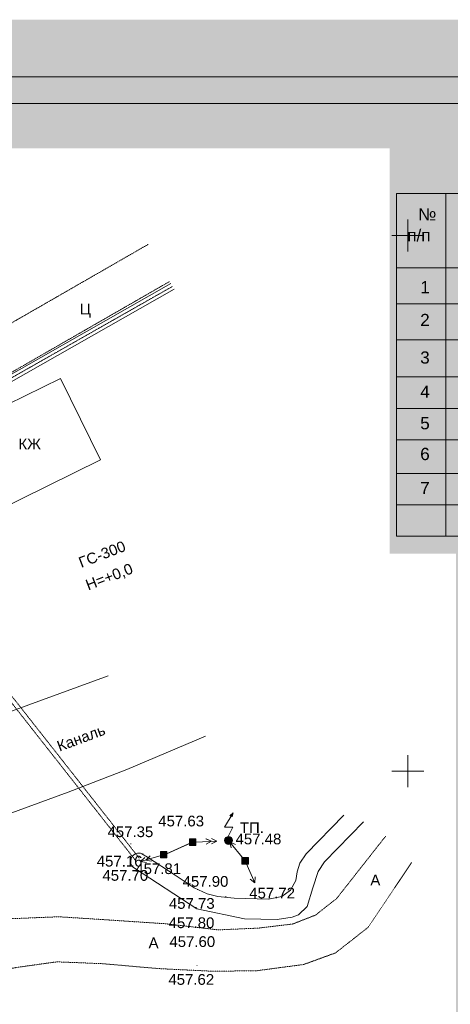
# Model space of a CAD drawing. Header units: millimetres. Extents: x 918404 to 1362154, y 4120617 to 4364104.
# Tile 31 of 256: x 942833 to 950875, y 4136873 to 4155250. Entities that reach past the tile are written whole.
import ezdxf

# ---------------------------------------------------------------- set-up
doc = ezdxf.new("R2010")
doc.units = ezdxf.units.MM
doc.header["$MEASUREMENT"] = 0
doc.linetypes.add('Д_ТРОТ_ТРУБА', pattern=[1.5, 0.75, -0.75])
for name, color, linetype, lineweight in [('(001) Сетка_Ном._пера__132', 132, 'Continuous', 18), ('(002) Рамка_Ном._пера__1', 1, 'Continuous', 18), ('(007) Здания_Ном._пера__7', 7, 'Continuous', 18), ('(013) Газ_Ном._пера__7', 7, 'Continuous', 18), ('(022) Возд. Линии_Ном._пера__240', 240, 'Continuous', 18), ('(022) Возд. Линии_Ном._пера__7', 7, 'Continuous', 18), ('(025) Дорога_Ном._пера__7', 7, 'Continuous', 18), ('(027) Гидрография_Ном._пера__7', 7, 'Continuous', 18), ('0_Ном._пера__1', 1, 'Continuous', 18), ('0_Ном._пера__174', 174, 'Continuous', 18), ('0_Ном._пера__255', 255, 'Continuous', 18), ('0_Ном._пера__4', 4, 'Continuous', 18), ('0_Ном._пера__5', 5, 'Continuous', 18), ('0_Ном._пера__7', 7, 'Continuous', 18), ('ВЫСОТА_Ном._пера__7', 7, 'Continuous', 18), ('Текст_Ном._пера__5', 5, 'Continuous', 18), ('ТОЧКИ_Ном._пера__5', 5, 'Continuous', 18)]:
    doc.layers.add(name, color=color, linetype=linetype, lineweight=lineweight)
doc.styles.add('СГЕНЕРИР_СТИЛЬ_1', font='arial.ttf')

msp = doc.modelspace()

# ---------------------------------------------------------------- hatches: boundary and pattern name
at = {"layer": '(002) Рамка_Ном._пера__1', "linetype": 'Continuous'}
msp.add_hatch(color=256, dxfattribs=at).paths.add_polyline_path([(946809.6, 4139931.7, 1), (946659.6, 4139931.7, 1)])
at = {"layer": '(022) Возд. Линии_Ном._пера__240', "linetype": 'Continuous'}
msp.add_hatch(color=256, dxfattribs=at).paths.add_polyline_path([(946809.6, 4139931.7, 1), (946659.6, 4139931.7, 1)])
h = msp.add_hatch(color=256, dxfattribs=at)
h.paths.add_polyline_path([(946004.6, 4139960.2), (946004.6, 4139840.2), (946124.6, 4139840.2), (946124.6, 4139960.2)])
h.paths.add_polyline_path([(946054.6, 4139900.2, -1.0000337), (946074.6, 4139900.2, -1)], flags=0)
h = msp.add_hatch(color=256, dxfattribs=at)
h.paths.add_polyline_path([(945461.2, 4139726.4), (945461.2, 4139606.4), (945581.2, 4139606.4), (945581.2, 4139726.4)])
h.paths.add_polyline_path([(945511.2, 4139666.4, -1.0000337), (945531.2, 4139666.4, -1)], flags=0)
h = msp.add_hatch(color=256, dxfattribs=at)
h.paths.add_polyline_path([(947103.8, 4139610.8), (946983.8, 4139610.8), (946983.8, 4139490.8), (947103.8, 4139490.8)])
h.paths.add_polyline_path([(947053.8, 4139550.8, -1.0000337), (947033.8, 4139550.8, -1)], flags=0)
at = {"layer": '(022) Возд. Линии_Ном._пера__7', "linetype": 'Continuous'}
for points in [[(946071.9, 4139893.4, 1), (946057.3, 4139907.1, 1)], [(945528.5, 4139659.5, 1), (945513.9, 4139673.2, 1)], [(947051.1, 4139544, 1), (947036.5, 4139557.7, 1)]]:
    msp.add_hatch(color=256, dxfattribs=at).paths.add_polyline_path(points)
at = {"layer": '0_Ном._пера__255', "linetype": 'Continuous'}
h = msp.add_hatch(color=256, dxfattribs=at)
h.paths.add_polyline_path([(921758.4, 4155250.1), (921758.4, 4124243.8), (965138, 4124243.8), (965138, 4155250.1)])
h.paths.add_polyline_path([(935573.1, 4125406.1), (935573.1, 4133106.1), (925014.5, 4133106.1), (925014.5, 4152850.3), (949743.4, 4152850.3), (949743.4, 4145280.9), (950980.5, 4145280.9), (950980.5, 4131414.5), (944525.3, 4131414.5), (944525.3, 4125406.1)], flags=0)

# ---------------------------------------------------------------- linework, layer by layer
at = {"layer": '(001) Сетка_Ном._пера__132', "linetype": 'Continuous'}
for p, q in [((950081.4, 4151522.8), (950081.4, 4150922.8)), ((949781.4, 4151222.8), (950381.4, 4151222.8)), ((950081.4, 4141522.8), (950081.4, 4140922.8)), ((949781.4, 4141222.8), (950381.4, 4141222.8))]:
    msp.add_line(p, q, dxfattribs=at)
at = {"layer": '(022) Возд. Линии_Ном._пера__7', "linetype": 'Continuous'}
for p, q in [((946114.5, 4139902.3), (946514.2, 4139919.5)), ((946114.9, 4139902.4), (946514.6, 4139919.5)), ((946414.3, 4139915.2), (946312.2, 4139960.8)), ((946414.7, 4139915.2), (946312.6, 4139960.9)), ((946414.3, 4139915.2), (946316.5, 4139860.9)), ((946414.7, 4139915.2), (946316.9, 4139861)), ((946514.2, 4139919.5), (946412.1, 4139965.1)), ((946514.6, 4139919.5), (946412.5, 4139965.2)), ((946514.2, 4139919.5), (946416.4, 4139865.2)), ((946514.6, 4139919.5), (946416.8, 4139865.2)), ((947012, 4139589.9), (946759, 4139899.7)), ((946759, 4139899.7), (946861, 4139853.9)), ((946759, 4139899.7), (946783.5, 4139790.6)), ((945473, 4139651.8), (945090.1, 4139535.9)), ((945090.1, 4139535.9), (945171.3, 4139612.7)), ((945473.3, 4139651.9), (945090.5, 4139536)), ((945090.5, 4139536), (945171.7, 4139612.8)), ((945185.8, 4139564.8), (945267, 4139641.7)), ((945186.2, 4139565), (945267.4, 4139641.8)), ((945090.1, 4139535.9), (945200.3, 4139517)), ((945090.5, 4139536), (945200.7, 4139517.1)), ((945185.8, 4139564.8), (945296, 4139546)), ((945186.2, 4139565), (945296.4, 4139546.1)), ((947063.7, 4139505.7), (947224.6, 4139139.4)), ((947224.6, 4139139.4), (947230.1, 4139251.1)), ((947224.6, 4139139.4), (947138.6, 4139210.9))]:
    msp.add_line(p, q, dxfattribs=at)
at = {"layer": '(022) Возд. Линии_Ном._пера__7', "linetype": 'Continuous', "flags": 128}
for points in [[(946816.6, 4140445.4), (946659.9, 4140180.1), (946811.9, 4140177.4), (946727.9, 4140005.8)], [(946754.6, 4140391.4), (946816.6, 4140445.4), (946802.3, 4140371.6)]]:
    msp.add_lwpolyline(points, dxfattribs=at)
for points in [[(946004.6, 4139840.2), (946124.6, 4139840.2), (946124.6, 4139960.2), (946004.6, 4139960.2)], [(945461.2, 4139606.4), (945581.2, 4139606.4), (945581.2, 4139726.4), (945461.2, 4139726.4)], [(946983.8, 4139490.8), (947103.8, 4139490.8), (947103.8, 4139610.8), (946983.8, 4139610.8)]]:
    msp.add_lwpolyline(points, close=True, dxfattribs=at)
at = {"layer": '(022) Возд. Линии_Ном._пера__7', "linetype": 'Continuous'}
for centre, radius in [((946734.6, 4139931.7), 75), ((946064.6, 4139900.2), 10), ((945521.2, 4139666.4), 10), ((947043.8, 4139550.8), 10)]:
    msp.add_circle(centre, radius, dxfattribs=at)
at = {"layer": '0_Ном._пера__1', "linetype": 'Д_ТРОТ_ТРУБА', "flags": 128}
msp.add_lwpolyline([(945520, 4139656.5), (946055.5, 4139896.1)], dxfattribs=at)
at = {"layer": '0_Ном._пера__174', "linetype": 'Continuous', "flags": 128}
for points in [[(922449.1, 4124906.1), (922449.1, 4154186.1), (964449.1, 4154186.1), (964449.1, 4124906.1)], [(924449.1, 4153686.1), (963949.1, 4153686.1), (963949.1, 4125406.1), (924449.1, 4125406.1)]]:
    msp.add_lwpolyline(points, close=True, dxfattribs=at)
at = {"layer": '0_Ном._пера__4', "linetype": 'Д_ТРОТ_ТРУБА', "flags": 128}
msp.add_lwpolyline([(938574.2, 4146229.9), (940416.3, 4147280.4), (945687.3, 4150272.7)], dxfattribs=at)
at = {"layer": '0_Ном._пера__4', "linetype": 'Continuous', "flags": 128}
for points in [[(936554.8, 4139780.1), (937591.5, 4140287.7), (939780.4, 4141283), (941773.6, 4142012.9), (944485.9, 4143006.1)], [(936911.3, 4138768.7), (937354.9, 4138782.2), (937971.6, 4138879.6), (938878.8, 4139184.9), (941471.7, 4139994.6), (942620.8, 4140419.3), (943737.9, 4140832.8), (944837, 4141255.2), (946302.6, 4141879.8)]]:
    msp.add_lwpolyline(points, dxfattribs=at)
msp.add_lwpolyline([(949254.4, 4140281.3), (948525.4, 4139533.2), (948405.7, 4139354), (948308.5, 4139044.1), (948200.8, 4138700.8), (948041.1, 4138546), (947923.6, 4138497.3), (947639.6, 4138456.5), (947033.9, 4138468.7), (946142.6, 4138657.3), (944975, 4139414.5, -0.9149812), (945116.8, 4139682.5), (945220.7, 4139618.9), (945737.8, 4139281.9), (946093.7, 4139049.9), (946331.3, 4138936.9), (946533.6, 4138886.5), (946835.5, 4138852.4), (947479.2, 4138834.9), (947728.7, 4138885.6), (947893, 4139005.3), (947992.4, 4139183.7), (948016.8, 4139343.9), (948065.5, 4139506.1), (948183.1, 4139680.5), (948888.9, 4140405.1)], format="xyb", dxfattribs=at)
at = {"layer": '0_Ном._пера__5', "linetype": 'Continuous'}
for p, q in [((949868.4, 4152006.5), (963934.4, 4152006.5)), ((949868.4, 4152006.5), (949868.4, 4145607.5)), ((950793.8, 4152006.5), (950793.8, 4145607.5)), ((949868.4, 4150616.9), (963935.4, 4150616.9)), ((949868.4, 4150616.9), (963935.4, 4150616.9)), ((949868.4, 4149946.5), (963935.4, 4149946.5)), ((949868.4, 4149273.5), (963935.4, 4149273.5)), ((949868.4, 4148582.2), (963934.2, 4148582.2)), ((949868.4, 4147992.8), (963934.3, 4147992.8)), ((949868.4, 4147407.7), (963932.4, 4147407.7)), ((949868.4, 4146782), (963934.2, 4146782)), ((949868.4, 4146192.6), (963934.3, 4146192.6)), ((949868.4, 4145607.5), (963932.4, 4145607.5))]:
    msp.add_line(p, q, dxfattribs=at)
at = {"layer": '0_Ном._пера__7', "linetype": 'Д_ТРОТ_ТРУБА', "flags": 128}
for points in [[(932935.2, 4143677.3), (933186.7, 4143609.3), (933493.8, 4143634.5), (934026.4, 4143785.5), (938092.3, 4146952.4), (945229.9, 4151055.3)], [(933690.1, 4142270.5), (933730.5, 4142466.8), (933808.1, 4142601.5), (938539.6, 4146286.8), (945628.6, 4150361.7)], [(945001, 4139553), (942418.5, 4142835.3)], [(945063.8, 4139602.5), (942481.4, 4142884.7)], [(936386.9, 4137261.9), (936650.6, 4137169.2), (936954.4, 4137169.2), (937463.9, 4137232.9), (940499.8, 4138034.2), (941768, 4138376.7), (942672.3, 4138470.7), (943564.2, 4138507.1), (944467.5, 4138448.9), (945556.1, 4138376.4), (946540.9, 4138262.5), (947292, 4138295.3), (947933.1, 4138372.5), (948359.6, 4138539.3), (948752.5, 4138848.7), (949665.4, 4140008.9)], [(937166.4, 4135563.3), (937425.7, 4135964.6), (937688.4, 4136186.4), (938074.9, 4136359.9), (940757.8, 4137068.1), (941998.3, 4137403.1), (942778.2, 4137561.9), (943529.1, 4137665.9), (944385.6, 4137631.1), (945412.5, 4137540.6), (946384.4, 4137492.2), (947237.6, 4137497), (948138.9, 4137616.8), (948732.2, 4137833.2), (949339.2, 4138309.3), (950151.2, 4139517.1)]]:
    msp.add_lwpolyline(points, dxfattribs=at)
at = {"layer": '0_Ном._пера__7', "linetype": 'Continuous', "flags": 128}
for points in [[(938544.5, 4146282), (940386.6, 4147332.5), (945657.6, 4150324.9)], [(938603.9, 4146177.8), (940445.9, 4147228.2), (945716.9, 4150220.5)]]:
    msp.add_lwpolyline(points, dxfattribs=at)
msp.add_lwpolyline([(941609.2, 4147581.9), (942354.9, 4146060.3), (944340.1, 4147033.2), (943594.4, 4148554.8)], close=True, dxfattribs=at)
at = {"layer": 'ТОЧКИ_Ном._пера__5', "linetype": 'Continuous'}
for p, q in [((944800.7, 4139807), (944810.7, 4139807)), ((944903, 4139871.1), (944913, 4139871.1)), ((946064.6, 4139900.2), (946074.6, 4139900.2)), ((946735.1, 4139929), (946745.1, 4139929)), ((945130.1, 4139682.5), (945140.1, 4139682.5)), ((945521.2, 4139666.4), (945531.2, 4139666.4)), ((944907, 4139541), (944917, 4139541)), ((947043.8, 4139550.8), (947053.8, 4139550.8)), ((946148.1, 4139017.7), (946158.1, 4139017.7)), ((946678.4, 4138885.9), (946688.4, 4138885.9)), ((946142.6, 4138657.3), (946152.6, 4138657.3)), ((946157.6, 4138305.9), (946167.6, 4138305.9)), ((946138.9, 4137599), (946148.9, 4137599))]:
    msp.add_line(p, q, dxfattribs=at)

# ---------------------------------------------------------------- texts
at = {"layer": '(007) Здания_Ном._пера__7', "linetype": 'Continuous', "insert": (942808.8, 4147231.7), "char_height": 200, "attachment_point": 7, "style": 'СГЕНЕРИР_СТИЛЬ_1'}
msp.add_mtext('{КЖ}', dxfattribs=at)
at = {"layer": '(013) Газ_Ном._пера__7', "linetype": 'Continuous', "char_height": 200, "attachment_point": 7, "rotation": 21.12049, "style": 'СГЕНЕРИР_СТИЛЬ_1'}
for s, insert in [('{ГС-300}', (943983.2, 4145013.5)), ('{Н=+0,0}', (944126.2, 4144561.5))]:
    msp.add_mtext(s, dxfattribs=dict(at, insert=insert))
at = {"layer": '(022) Возд. Линии_Ном._пера__7', "linetype": 'Continuous', "insert": (946944.4, 4140069.2), "char_height": 200, "attachment_point": 7, "style": 'СГЕНЕРИР_СТИЛЬ_1'}
msp.add_mtext('{ТП.}', dxfattribs=at)
at = {"layer": '(025) Дорога_Ном._пера__7', "linetype": 'Continuous', "char_height": 200, "attachment_point": 7, "style": 'СГЕНЕРИР_СТИЛЬ_1'}
for s, insert in [('{Ц}', (943956.2, 4149691.6)), ('{A}', (949381.8, 4139093)), ('{A}', (945240.4, 4137920.2))]:
    msp.add_mtext(s, dxfattribs=dict(at, insert=insert))
at = {"layer": '(027) Гидрография_Ном._пера__7', "linetype": 'Continuous', "insert": (943577.1, 4141585), "char_height": 200, "attachment_point": 7, "rotation": 20.50142, "style": 'СГЕНЕРИР_СТИЛЬ_1'}
msp.add_mtext('{Каналь}', dxfattribs=at)
at = {"layer": 'ВЫСОТА_Ном._пера__7', "linetype": 'Continuous', "char_height": 200, "attachment_point": 4, "style": 'СГЕНЕРИР_СТИЛЬ_1'}
for s, insert in [('{457.63}', (945421, 4140292.3)), ('{457.35}', (944473.2, 4140091.8)), ('{457.48}', (946864.6, 4139957.4)), ('{457.16}', (944272.2, 4139543.2)), ('{457.81}', (944992.7, 4139402.6)), ('{457.70}', (944378.4, 4139277.2)), ('{457.90}', (945876, 4139165.8)), ('{457.72}', (947120.1, 4138948.3)), ('{457.73}', (945619.6, 4138753.8)), ('{457.80}', (945614.1, 4138393.5)), ('{457.60}', (945629.1, 4138042.1)), ('{457.62}', (945610.4, 4137335.3))]:
    msp.add_mtext(s, dxfattribs=dict(at, insert=insert))
at = {"layer": 'Текст_Ном._пера__5', "linetype": 'Continuous', "char_height": 228.1, "attachment_point": 7, "style": 'СГЕНЕРИР_СТИЛЬ_1'}
for s, insert in [('{ №}', (950184.6, 4151503.4)), ('{п/п}', (950071.6, 4151109.3)), ('{1}', (950312.9, 4150143.3)), ('{2}', (950312.9, 4149531.7)), ('{3}', (950312.9, 4148827.8)), ('{4}', (950312.9, 4148192.7)), ('{5}', (950312.9, 4147601.6)), ('{6}', (950312.9, 4147027.7)), ('{7}', (950312.9, 4146395.2))]:
    msp.add_mtext(s, dxfattribs=dict(at, insert=insert))

doc.saveas('drawing.dxf')
